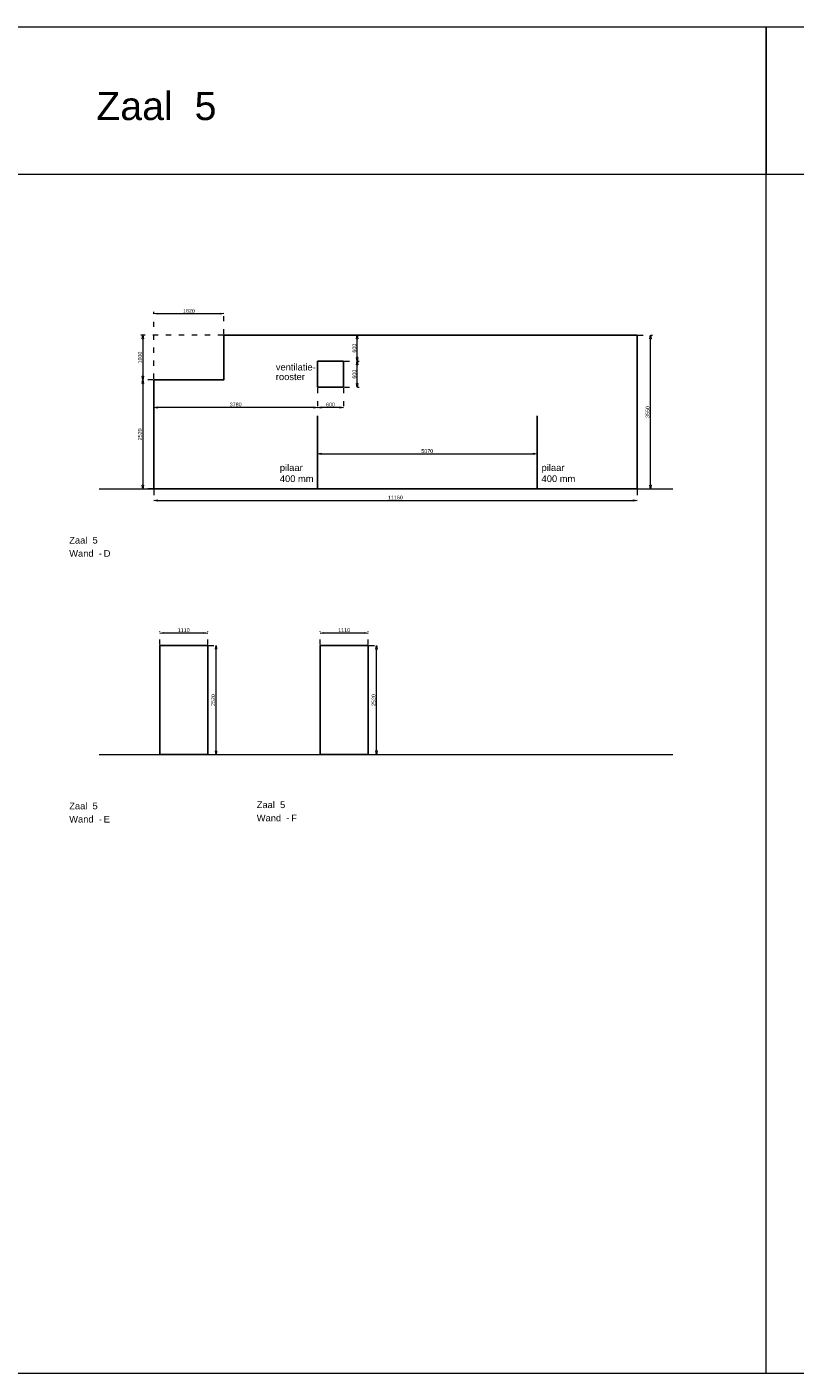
# Model space of a CAD drawing. Header units: millimetres. Extents: x 0 to 331873, y -101826 to 236919.
# Tile 50 of 57: x 247503 to 265246, y 148186 to 179271. Entities that reach past the tile are written whole.
import ezdxf

# ---------------------------------------------------------------- set-up
doc = ezdxf.new("R2010")
doc.units = ezdxf.units.MM
doc.header["$LTSCALE"] = 10
doc.linetypes.add('ACAD_ISO03W100', pattern=[30, 12, -18])
for name, color, linetype, lineweight in [('25-Staal-B', 150, 'Continuous', 25), ('^ 0-Staal-txt', 7, 'Continuous', 0), ('Layer1', 252, 'Continuous', 0)]:
    doc.layers.add(name, color=color, linetype=linetype, lineweight=lineweight)
doc.layers.add('DIM-DIM', color=7, linetype='Continuous')
doc.styles.add('Arial', font='arial.ttf')
doc.dimstyles.new('dim-11', dxfattribs={"dimscale": 35, "dimtxt": 2.5, "dimasz": 2.5, "dimexe": 1.25, "dimexo": 0.625, "dimtad": 1, "dimdec": 0, "dimtxsty": 'Arial', "dimblk": 'CLOSEDBLANK', "dimcen": 3, "dimclrd": 252, "dimclre": 252, "dimclrt": 7, "dimadec": 0, "dimazin": 0, "dimtfac": 1, "dimtdec": 0, "dimtmove": 0, "dimatfit": 3, "dimldrblk": 'CLOSEDBLANK', "dimfxl": 1, "dimlwd": 0, "dimlwe": 0, "dimarcsym": 0})

# ---------------------------------------------------------------- blocks, each defined once
blk = doc.blocks.new('_ClosedBlank')
at = {"color": 0, "linetype": 'ByBlock', "lineweight": -2}
for p, q in [((-1, 0.17), (0, 0)), ((-1, 0.17), (-1, -0.17)), ((0, 0), (-1, -0.17))]:
    blk.add_line(p, q, dxfattribs=at)
blk = doc.blocks.new('*D1197')
at = {"layer": 'Defpoints', "color": 0, "transparency": 16777216}
for p in [(219124, -40329), (218869, -42849), (219124, -42849)]:
    blk.add_point(p, dxfattribs=at)
at = {"layer": 'DIM-DIM', "color": 252, "linetype": 'ACAD_ISO03W100', "lineweight": 0, "transparency": 16777216}
for p, q in [((219102, -40329), (218825, -40329)), ((219102, -42849), (218825, -42849))]:
    blk.add_line(p, q, dxfattribs=at)
at = {"layer": 'DIM-DIM', "color": 252, "lineweight": 0, "transparency": 16777216}
blk.add_line((218869, -40417), (218869, -42762), dxfattribs=at)
at = {"layer": 'DIM-DIM', "color": 252, "lineweight": 0, "transparency": 16777216, "xscale": 87.5, "yscale": 87.5, "zscale": 87.5}
for p, rotation in [((218869, -40329), 90), ((218869, -42849), 270)]:
    blk.add_blockref('_ClosedBlank', p, dxfattribs=dict(at, rotation=rotation))
at = {"layer": 'DIM-DIM', "color": 7, "transparency": 16777216, "insert": (218802, -41589), "char_height": 87.5, "attachment_point": 5, "rotation": 90, "style": 'Arial'}
blk.add_mtext('2520', dxfattribs=at)
blk = doc.blocks.new('*D1198')
at = {"layer": 'Defpoints', "color": 0, "transparency": 16777216}
for p in [(220744, -39299), (218869, -40329), (219124, -40329)]:
    blk.add_point(p, dxfattribs=at)
at = {"layer": 'DIM-DIM', "color": 252, "linetype": 'ACAD_ISO03W100', "lineweight": 0, "transparency": 16777216}
for p, q in [((220722, -39299), (218825, -39299)), ((219102, -40329), (218825, -40329))]:
    blk.add_line(p, q, dxfattribs=at)
at = {"layer": 'DIM-DIM', "color": 252, "lineweight": 0, "transparency": 16777216}
blk.add_line((218869, -39387), (218869, -40242), dxfattribs=at)
at = {"layer": 'DIM-DIM', "color": 252, "lineweight": 0, "transparency": 16777216, "xscale": 87.5, "yscale": 87.5, "zscale": 87.5}
for p, rotation in [((218869, -39299), 90), ((218869, -40329), 270)]:
    blk.add_blockref('_ClosedBlank', p, dxfattribs=dict(at, rotation=rotation))
at = {"layer": 'DIM-DIM', "color": 7, "transparency": 16777216, "insert": (218802, -39814), "char_height": 87.5, "attachment_point": 5, "rotation": 90, "style": 'Arial'}
blk.add_mtext('1030', dxfattribs=at)
blk = doc.blocks.new('*D1199')
at = {"layer": 'Defpoints', "color": 0, "transparency": 16777216}
for p in [(220744, -38802), (220744, -39299), (219124, -40329)]:
    blk.add_point(p, dxfattribs=at)
at = {"layer": 'DIM-DIM', "color": 252, "linetype": 'ACAD_ISO03W100', "lineweight": 0, "transparency": 16777216}
for p, q in [((219124, -40307), (219124, -38758)), ((220744, -39277), (220744, -38758))]:
    blk.add_line(p, q, dxfattribs=at)
at = {"layer": 'DIM-DIM', "color": 252, "lineweight": 0, "transparency": 16777216}
blk.add_line((219212, -38802), (220657, -38802), dxfattribs=at)
at = {"layer": 'DIM-DIM', "color": 252, "lineweight": 0, "transparency": 16777216, "xscale": 87.5, "yscale": 87.5, "zscale": 87.5, "rotation": 180}
blk.add_blockref('_ClosedBlank', (219124, -38802), dxfattribs=at)
at = {"layer": 'DIM-DIM', "color": 252, "lineweight": 0, "transparency": 16777216, "xscale": 87.5, "yscale": 87.5, "zscale": 87.5}
blk.add_blockref('_ClosedBlank', (220744, -38802), dxfattribs=at)
at = {"layer": 'DIM-DIM', "color": 7, "transparency": 16777216, "insert": (219934, -38736), "char_height": 87.5, "attachment_point": 5, "style": 'Arial'}
blk.add_mtext('1620', dxfattribs=at)
blk = doc.blocks.new('*D1200')
at = {"layer": 'Defpoints', "color": 0, "transparency": 16777216}
for p in [(219124, -40499), (222904, -40499), (219124, -40967)]:
    blk.add_point(p, dxfattribs=at)
at = {"layer": 'DIM-DIM', "color": 252, "linetype": 'ACAD_ISO03W100', "lineweight": 0, "transparency": 16777216}
for p, q in [((219124, -40521), (219124, -41011)), ((222904, -40521), (222904, -41011))]:
    blk.add_line(p, q, dxfattribs=at)
at = {"layer": 'DIM-DIM', "color": 252, "lineweight": 0, "transparency": 16777216}
blk.add_line((222817, -40967), (219212, -40967), dxfattribs=at)
at = {"layer": 'DIM-DIM', "color": 252, "lineweight": 0, "transparency": 16777216, "xscale": 87.5, "yscale": 87.5, "zscale": 87.5, "rotation": 180}
blk.add_blockref('_ClosedBlank', (219124, -40967), dxfattribs=at)
at = {"layer": 'DIM-DIM', "color": 252, "lineweight": 0, "transparency": 16777216, "xscale": 87.5, "yscale": 87.5, "zscale": 87.5}
blk.add_blockref('_ClosedBlank', (222904, -40967), dxfattribs=at)
at = {"layer": 'DIM-DIM', "color": 7, "transparency": 16777216, "insert": (221014, -40900), "char_height": 87.5, "attachment_point": 5, "style": 'Arial'}
blk.add_mtext('3780', dxfattribs=at)
blk = doc.blocks.new('*D1201')
at = {"layer": '25-Staal-B', "color": 252, "linetype": 'ACAD_ISO03W100', "lineweight": 0, "transparency": 16777216}
for p, q in [((222904, -40521), (222904, -41011)), ((223504, -40521), (223504, -41011))]:
    blk.add_line(p, q, dxfattribs=at)
at = {"layer": '25-Staal-B', "color": 252, "lineweight": 0, "transparency": 16777216}
blk.add_line((223417, -40967), (222992, -40967), dxfattribs=at)
at = {"layer": 'Defpoints', "color": 0, "transparency": 16777216}
for p in [(222904, -40499), (223504, -40499), (222904, -40967)]:
    blk.add_point(p, dxfattribs=at)
at = {"layer": '25-Staal-B', "color": 252, "lineweight": 0, "transparency": 16777216, "xscale": 87.5, "yscale": 87.5, "zscale": 87.5, "rotation": 180}
blk.add_blockref('_ClosedBlank', (222904, -40967), dxfattribs=at)
at = {"layer": '25-Staal-B', "color": 252, "lineweight": 0, "transparency": 16777216, "xscale": 87.5, "yscale": 87.5, "zscale": 87.5}
blk.add_blockref('_ClosedBlank', (223504, -40967), dxfattribs=at)
at = {"layer": '25-Staal-B', "color": 7, "transparency": 16777216, "insert": (223204, -40900), "char_height": 87.5, "attachment_point": 5, "style": 'Arial'}
blk.add_mtext('600', dxfattribs=at)
blk = doc.blocks.new('*D1202')
at = {"layer": 'Defpoints', "color": 0, "transparency": 16777216}
for p in [(223504, -39899), (223821, -39899), (223504, -40499)]:
    blk.add_point(p, dxfattribs=at)
at = {"layer": 'DIM-DIM', "color": 252, "linetype": 'ACAD_ISO03W100', "lineweight": 0, "transparency": 16777216}
for p, q in [((223526, -39899), (223865, -39899)), ((223526, -40499), (223865, -40499))]:
    blk.add_line(p, q, dxfattribs=at)
at = {"layer": 'DIM-DIM', "color": 252, "lineweight": 0, "transparency": 16777216}
blk.add_line((223821, -40412), (223821, -39987), dxfattribs=at)
at = {"layer": 'DIM-DIM', "color": 252, "lineweight": 0, "transparency": 16777216, "xscale": 87.5, "yscale": 87.5, "zscale": 87.5}
for p, rotation in [((223821, -39899), 90), ((223821, -40499), 270)]:
    blk.add_blockref('_ClosedBlank', p, dxfattribs=dict(at, rotation=rotation))
at = {"layer": 'DIM-DIM', "color": 7, "transparency": 16777216, "insert": (223755, -40199), "char_height": 87.5, "attachment_point": 5, "rotation": 90, "style": 'Arial'}
blk.add_mtext('600', dxfattribs=at)
blk = doc.blocks.new('*D1203')
at = {"layer": 'Defpoints', "color": 0, "transparency": 16777216}
for p in [(223504, -39299), (223821, -39299), (223504, -39899)]:
    blk.add_point(p, dxfattribs=at)
at = {"layer": 'DIM-DIM', "color": 252, "linetype": 'ACAD_ISO03W100', "lineweight": 0, "transparency": 16777216}
for p, q in [((223526, -39299), (223865, -39299)), ((223526, -39899), (223865, -39899))]:
    blk.add_line(p, q, dxfattribs=at)
at = {"layer": 'DIM-DIM', "color": 252, "lineweight": 0, "transparency": 16777216}
blk.add_line((223821, -39812), (223821, -39387), dxfattribs=at)
at = {"layer": 'DIM-DIM', "color": 252, "lineweight": 0, "transparency": 16777216, "xscale": 87.5, "yscale": 87.5, "zscale": 87.5}
for p, rotation in [((223821, -39299), 90), ((223821, -39899), 270)]:
    blk.add_blockref('_ClosedBlank', p, dxfattribs=dict(at, rotation=rotation))
at = {"layer": 'DIM-DIM', "color": 7, "transparency": 16777216, "insert": (223755, -39599), "char_height": 87.5, "attachment_point": 5, "rotation": 90, "style": 'Arial'}
blk.add_mtext('600', dxfattribs=at)
blk = doc.blocks.new('*D1204')
at = {"layer": 'Defpoints', "color": 0, "transparency": 16777216}
for p in [(219124, -42849), (230284, -42849), (230284, -43116)]:
    blk.add_point(p, dxfattribs=at)
at = {"layer": 'DIM-DIM', "color": 252, "linetype": 'ACAD_ISO03W100', "lineweight": 0, "transparency": 16777216}
for p, q in [((219124, -42871), (219124, -43159)), ((230284, -42871), (230284, -43159))]:
    blk.add_line(p, q, dxfattribs=at)
at = {"layer": 'DIM-DIM', "color": 252, "lineweight": 0, "transparency": 16777216}
blk.add_line((219212, -43116), (230197, -43116), dxfattribs=at)
at = {"layer": 'DIM-DIM', "color": 252, "lineweight": 0, "transparency": 16777216, "xscale": 87.5, "yscale": 87.5, "zscale": 87.5, "rotation": 180}
blk.add_blockref('_ClosedBlank', (219124, -43116), dxfattribs=at)
at = {"layer": 'DIM-DIM', "color": 252, "lineweight": 0, "transparency": 16777216, "xscale": 87.5, "yscale": 87.5, "zscale": 87.5}
blk.add_blockref('_ClosedBlank', (230284, -43116), dxfattribs=at)
at = {"layer": 'DIM-DIM', "color": 7, "transparency": 16777216, "insert": (224704, -43049), "char_height": 87.5, "attachment_point": 5, "style": 'Arial'}
blk.add_mtext('11160', dxfattribs=at)
blk = doc.blocks.new('*D1205')
at = {"layer": 'Defpoints', "color": 0, "transparency": 16777216}
for p in [(230284, -39299), (230595, -39299), (230284, -42849)]:
    blk.add_point(p, dxfattribs=at)
at = {"layer": 'DIM-DIM', "color": 252, "linetype": 'ACAD_ISO03W100', "lineweight": 0, "transparency": 16777216}
for p, q in [((230306, -39299), (230638, -39299)), ((230306, -42849), (230638, -42849))]:
    blk.add_line(p, q, dxfattribs=at)
at = {"layer": 'DIM-DIM', "color": 252, "lineweight": 0, "transparency": 16777216}
blk.add_line((230595, -42762), (230595, -39387), dxfattribs=at)
at = {"layer": 'DIM-DIM', "color": 252, "lineweight": 0, "transparency": 16777216, "xscale": 87.5, "yscale": 87.5, "zscale": 87.5}
for p, rotation in [((230595, -39299), 90), ((230595, -42849), 270)]:
    blk.add_blockref('_ClosedBlank', p, dxfattribs=dict(at, rotation=rotation))
at = {"layer": 'DIM-DIM', "color": 7, "transparency": 16777216, "insert": (230528, -41074), "char_height": 87.5, "attachment_point": 5, "rotation": 90, "style": 'Arial'}
blk.add_mtext('3550', dxfattribs=at)
blk = doc.blocks.new('*D1210')
at = {"layer": 'Defpoints', "color": 0, "transparency": 16777216}
for p in [(222904, -42007), (227974, -42007), (227974, -42042)]:
    blk.add_point(p, dxfattribs=at)
at = {"layer": 'DIM-DIM', "color": 252, "linetype": 'ACAD_ISO03W100', "lineweight": 0, "transparency": 16777216}
for p, q in [((222904, -42029), (222904, -42085)), ((227974, -42029), (227974, -42085))]:
    blk.add_line(p, q, dxfattribs=at)
at = {"layer": 'DIM-DIM', "color": 252, "lineweight": 0, "transparency": 16777216}
blk.add_line((222992, -42042), (227887, -42042), dxfattribs=at)
at = {"layer": 'DIM-DIM', "color": 252, "lineweight": 0, "transparency": 16777216, "xscale": 87.5, "yscale": 87.5, "zscale": 87.5, "rotation": 180}
blk.add_blockref('_ClosedBlank', (222904, -42042), dxfattribs=at)
at = {"layer": 'DIM-DIM', "color": 252, "lineweight": 0, "transparency": 16777216, "xscale": 87.5, "yscale": 87.5, "zscale": 87.5}
blk.add_blockref('_ClosedBlank', (227974, -42042), dxfattribs=at)
at = {"layer": 'DIM-DIM', "color": 7, "transparency": 16777216, "insert": (225439, -41975), "char_height": 87.5, "attachment_point": 5, "style": 'Arial'}
blk.add_mtext('5070', dxfattribs=at)
blk = doc.blocks.new('*D1206')
at = {"layer": 'Defpoints', "color": 0, "transparency": 16777216}
for p in [(220369, -46465), (220560, -46465), (220369, -48985)]:
    blk.add_point(p, dxfattribs=at)
at = {"layer": 'DIM-DIM', "color": 252, "linetype": 'ACAD_ISO03W100', "lineweight": 0, "transparency": 16777216}
for p, q in [((220390, -46465), (220604, -46465)), ((220390, -48985), (220604, -48985))]:
    blk.add_line(p, q, dxfattribs=at)
at = {"layer": 'DIM-DIM', "color": 252, "lineweight": 0, "transparency": 16777216}
blk.add_line((220560, -48898), (220560, -46553), dxfattribs=at)
at = {"layer": 'DIM-DIM', "color": 252, "lineweight": 0, "transparency": 16777216, "xscale": 87.5, "yscale": 87.5, "zscale": 87.5}
for p, rotation in [((220560, -46465), 90), ((220560, -48985), 270)]:
    blk.add_blockref('_ClosedBlank', p, dxfattribs=dict(at, rotation=rotation))
at = {"layer": 'DIM-DIM', "color": 7, "transparency": 16777216, "insert": (220493, -47725), "char_height": 87.5, "attachment_point": 5, "rotation": 90, "style": 'Arial'}
blk.add_mtext('2520', dxfattribs=at)
blk = doc.blocks.new('*D1207')
at = {"layer": 'Defpoints', "color": 0, "transparency": 16777216}
for p in [(219259, -46176), (219259, -46465), (220369, -46465)]:
    blk.add_point(p, dxfattribs=at)
at = {"layer": 'DIM-DIM', "color": 252, "linetype": 'ACAD_ISO03W100', "lineweight": 0, "transparency": 16777216}
for p, q in [((219259, -46443), (219259, -46132)), ((220369, -46443), (220369, -46132))]:
    blk.add_line(p, q, dxfattribs=at)
at = {"layer": 'DIM-DIM', "color": 252, "lineweight": 0, "transparency": 16777216}
blk.add_line((220281, -46176), (219346, -46176), dxfattribs=at)
at = {"layer": 'DIM-DIM', "color": 252, "lineweight": 0, "transparency": 16777216, "xscale": 87.5, "yscale": 87.5, "zscale": 87.5, "rotation": 180}
blk.add_blockref('_ClosedBlank', (219259, -46176), dxfattribs=at)
at = {"layer": 'DIM-DIM', "color": 252, "lineweight": 0, "transparency": 16777216, "xscale": 87.5, "yscale": 87.5, "zscale": 87.5}
blk.add_blockref('_ClosedBlank', (220369, -46176), dxfattribs=at)
at = {"layer": 'DIM-DIM', "color": 7, "transparency": 16777216, "insert": (219814, -46109), "char_height": 87.5, "attachment_point": 5, "style": 'Arial'}
blk.add_mtext('1110', dxfattribs=at)
blk = doc.blocks.new('*D1208')
at = {"layer": 'Defpoints', "color": 0, "transparency": 16777216}
for p in [(224075, -46465), (224266, -46465), (224075, -48985)]:
    blk.add_point(p, dxfattribs=at)
at = {"layer": 'DIM-DIM', "color": 252, "linetype": 'ACAD_ISO03W100', "lineweight": 0, "transparency": 16777216}
for p, q in [((224097, -46465), (224310, -46465)), ((224097, -48985), (224310, -48985))]:
    blk.add_line(p, q, dxfattribs=at)
at = {"layer": 'DIM-DIM', "color": 252, "lineweight": 0, "transparency": 16777216}
blk.add_line((224266, -48898), (224266, -46553), dxfattribs=at)
at = {"layer": 'DIM-DIM', "color": 252, "lineweight": 0, "transparency": 16777216, "xscale": 87.5, "yscale": 87.5, "zscale": 87.5}
for p, rotation in [((224266, -46465), 90), ((224266, -48985), 270)]:
    blk.add_blockref('_ClosedBlank', p, dxfattribs=dict(at, rotation=rotation))
at = {"layer": 'DIM-DIM', "color": 7, "transparency": 16777216, "insert": (224200, -47725), "char_height": 87.5, "attachment_point": 5, "rotation": 90, "style": 'Arial'}
blk.add_mtext('2520', dxfattribs=at)
blk = doc.blocks.new('*D1209')
at = {"layer": 'Defpoints', "color": 0, "transparency": 16777216}
for p in [(222965, -46176), (222965, -46465), (224075, -46465)]:
    blk.add_point(p, dxfattribs=at)
at = {"layer": 'DIM-DIM', "color": 252, "linetype": 'ACAD_ISO03W100', "lineweight": 0, "transparency": 16777216}
for p, q in [((222965, -46443), (222965, -46132)), ((224075, -46443), (224075, -46132))]:
    blk.add_line(p, q, dxfattribs=at)
at = {"layer": 'DIM-DIM', "color": 252, "lineweight": 0, "transparency": 16777216}
blk.add_line((223988, -46176), (223053, -46176), dxfattribs=at)
at = {"layer": 'DIM-DIM', "color": 252, "lineweight": 0, "transparency": 16777216, "xscale": 87.5, "yscale": 87.5, "zscale": 87.5, "rotation": 180}
blk.add_blockref('_ClosedBlank', (222965, -46176), dxfattribs=at)
at = {"layer": 'DIM-DIM', "color": 252, "lineweight": 0, "transparency": 16777216, "xscale": 87.5, "yscale": 87.5, "zscale": 87.5}
blk.add_blockref('_ClosedBlank', (224075, -46176), dxfattribs=at)
at = {"layer": 'DIM-DIM', "color": 7, "transparency": 16777216, "insert": (223520, -46109), "char_height": 87.5, "attachment_point": 5, "style": 'Arial'}
blk.add_mtext('1110', dxfattribs=at)
blk = doc.blocks.new('5d')
at = {"layer": '25-Staal-B'}
for points in [[(219124.3, -42849.1), (230284.3, -42849.1), (230284.3, -39299.1), (220744.3, -39299.1), (220744.3, -40329.1), (219124.3, -40329.1)], [(222904.3, -39899.1), (222904.3, -40499.1), (223504.3, -40499.1), (223504.3, -39899.1)]]:
    blk.add_lwpolyline(points, close=True, dxfattribs=at)
at = {"layer": 'DIM-DIM'}
for points in [[(222904.3, -41164.2), (222904.3, -42849.1)], [(227974.3, -41164.2), (227974.3, -42849.1)]]:
    blk.add_lwpolyline(points, dxfattribs=at)
at = {"layer": '^ 0-Staal-txt', "lineweight": 0, "style": 'Arial'}
for s, height, p in [('ventilatie-', 154.208, (221942, -40113.6)), ('rooster', 154.21, (221942, -40336.2)), ('Zaal  5', 154.21, (217169.4, -44111.1)), ('Wand  - ', 154.21, (217169.4, -44415.9)), ('D', 154.2, (217966.5, -44415.9))]:
    blk.add_text(s, height=height, dxfattribs=at).set_placement(p)
at = {"layer": 'DIM-DIM', "style": 'Arial'}
for s, p in [('pilaar', (222034.8, -42434.9)), ('pilaar', (228079.8, -42434.9)), ('400 mm', (222034.8, -42689.8)), ('400 mm', (228079.8, -42689.8))]:
    blk.add_text(s, height=154.21, dxfattribs=at).set_placement(p)
at = {"layer": '25-Staal-B'}
dim = blk.add_linear_dim(base=(222904.3, -40967), p1=(223504.3, -40499.1), p2=(222904.3, -40499.1), dimstyle='dim-11', dxfattribs=at)
dim.commit()
dim.dimension.update_dxf_attribs({"geometry": '*D1201', "text_midpoint": (223204.3, -40900.4)})
at = {"layer": 'DIM-DIM'}
for base, p1, p2, picture, middle in [((220744.3, -38802.2), (219124.3, -40329.1), (220744.3, -39299.1), '*D1199', (219934.3, -38735.7)), ((219124.3, -40967), (222904.3, -40499.1), (219124.3, -40499.1), '*D1200', (221014.3, -40900.4)), ((227974.3, -42041.6), (222904.3, -42006.6), (227974.3, -42006.6), '*D1210', (225439.3, -41975.1)), ((230284.3, -43115.6), (219124.3, -42849.1), (230284.3, -42849.1), '*D1204', (224704.3, -43049.1))]:
    dim = blk.add_linear_dim(base=base, p1=p1, p2=p2, dimstyle='dim-11', dxfattribs=at)
    dim.commit()
    dim.dimension.update_dxf_attribs({"geometry": picture, "text_midpoint": middle})
for base, p1, p2, picture, middle in [((218869, -40329.1), (220744.3, -39299.1), (219124.3, -40329.1), '*D1198', (218802.5, -39814.1)), ((223821.3, -39299.1), (223504.3, -39899.1), (223504.3, -39299.1), '*D1203', (223754.8, -39599.1)), ((230594.6, -39299.1), (230284.3, -42849.1), (230284.3, -39299.1), '*D1205', (230528.1, -41074.1)), ((223821.3, -39899.1), (223504.3, -40499.1), (223504.3, -39899.1), '*D1202', (223754.8, -40199.1)), ((218869, -42849.1), (219124.3, -40329.1), (219124.3, -42849.1), '*D1197', (218802.5, -41589.1))]:
    dim = blk.add_linear_dim(base=base, p1=p1, p2=p2, angle=90, dimstyle='dim-11', dxfattribs=at)
    dim.commit()
    dim.dimension.update_dxf_attribs({"geometry": picture, "text_midpoint": middle})
blk = doc.blocks.new('5e')
at = {"layer": '25-Staal-B'}
blk.add_lwpolyline([(219258.6, -48985.3), (220368.6, -48985.3), (220368.6, -46465.3), (219258.6, -46465.3)], close=True, dxfattribs=at)
at = {"layer": '^ 0-Staal-txt', "lineweight": 0, "style": 'Arial'}
for s, height, p in [('Zaal  5', 154.21, (217169.4, -50247.3)), ('Wand  - ', 154.21, (217169.4, -50552.1)), ('E', 154.2, (217966.5, -50552.1))]:
    blk.add_text(s, height=height, dxfattribs=at).set_placement(p)
at = {"layer": 'DIM-DIM'}
dim = blk.add_linear_dim(base=(219258.6, -46175.5), p1=(220368.6, -46465.3), p2=(219258.6, -46465.3), dimstyle='dim-11', dxfattribs=at)
dim.commit()
dim.dimension.update_dxf_attribs({"geometry": '*D1207', "text_midpoint": (219813.6, -46109)})
dim = blk.add_linear_dim(base=(220559.8, -46465.3), p1=(220368.6, -48985.3), p2=(220368.6, -46465.3), angle=90, dimstyle='dim-11', dxfattribs=at)
dim.commit()
dim.dimension.update_dxf_attribs({"geometry": '*D1206', "text_midpoint": (220493.3, -47725.3)})
blk = doc.blocks.new('5f')
at = {"layer": '25-Staal-B'}
blk.add_lwpolyline([(222965.3, -48985.3), (224075.3, -48985.3), (224075.3, -46465.3), (222965.3, -46465.3)], close=True, dxfattribs=at)
at = {"layer": '^ 0-Staal-txt', "lineweight": 0, "style": 'Arial'}
for s, height, p in [('Wand  - ', 154.21, (221501, -50524)), ('Zaal  5', 154.21, (221501, -50219.2)), ('F', 154.2, (222298.2, -50524.3))]:
    blk.add_text(s, height=height, dxfattribs=at).set_placement(p)
at = {"layer": 'DIM-DIM'}
dim = blk.add_linear_dim(base=(222965.3, -46175.5), p1=(224075.3, -46465.3), p2=(222965.3, -46465.3), dimstyle='dim-11', dxfattribs=at)
dim.commit()
dim.dimension.update_dxf_attribs({"geometry": '*D1209', "text_midpoint": (223520.3, -46109)})
dim = blk.add_linear_dim(base=(224266.4, -46465.3), p1=(224075.3, -48985.3), p2=(224075.3, -46465.3), angle=90, dimstyle='dim-11', dxfattribs=at)
dim.commit()
dim.dimension.update_dxf_attribs({"geometry": '*D1208', "text_midpoint": (224199.9, -47725.3)})

msp = doc.modelspace()

# ---------------------------------------------------------------- linework, layer by layer
at = {"layer": '^ 0-Staal-txt', "lineweight": 0}
for points in [[(249169.6, 168602.63), (262419.98, 168602.63)], [(249169.6, 162466.43), (262419.98, 162466.43)]]:
    msp.add_lwpolyline(points, dxfattribs=at)
at = {"layer": 'Layer1'}
for points in [[(264575.48, 175859.59), (247144.66, 175859.59), (247144.66, 179270.94), (264575.48, 179270.94)], [(281807.61, 175859.59), (264575.48, 175859.59), (264575.48, 179270.94), (281807.61, 179270.94)]]:
    msp.add_lwpolyline(points, close=True, dxfattribs=at)
for points in [[(264575.48, 148186.28), (264575.48, 175859.59)], [(122396.35, 148186.28), (331872.66, 148186.28)]]:
    msp.add_lwpolyline(points, dxfattribs=at)

# ---------------------------------------------------------------- block references
at = {"layer": 'DIM-DIM'}
for name in ['5d', '5e', '5f']:
    msp.add_blockref(name, (31310.75, 211451.72), dxfattribs=at)

# ---------------------------------------------------------------- texts
at = {"layer": '^ 0-Staal-txt', "lineweight": 0, "style": 'Arial'}
msp.add_text('Zaal  5', height=650, dxfattribs=at).set_placement((249105.14, 177120.33))

doc.saveas('drawing.dxf')
